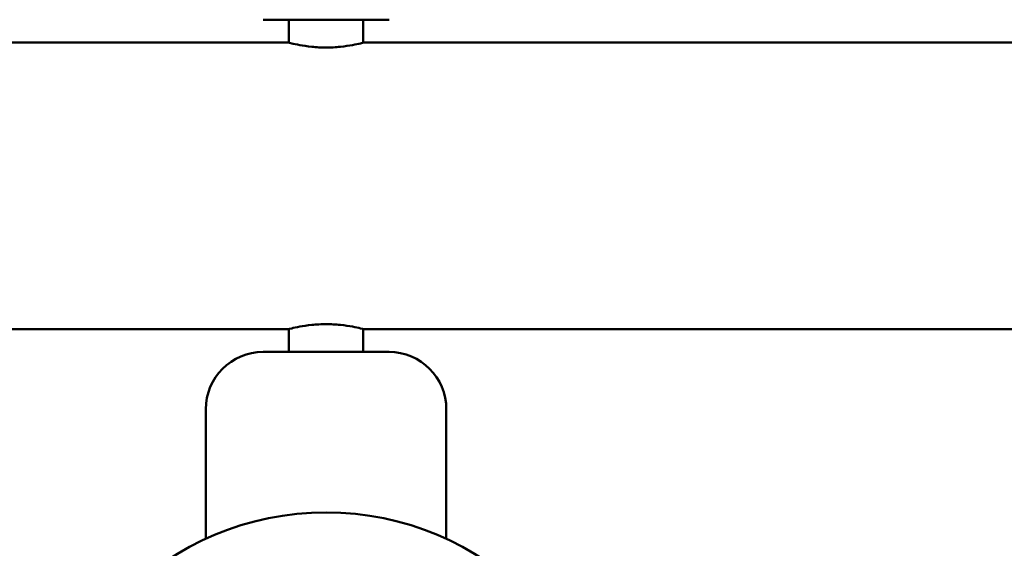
# Model space of a CAD drawing. Header units: millimetres. Extents: x 113 to 2969, y 62 to 2427.
# Tile 60 of 256: x 624 to 796, y 156 to 248. Entities that reach past the tile are written whole.
import ezdxf

# ---------------------------------------------------------------- set-up
doc = ezdxf.new("R2010")
doc.units = ezdxf.units.MM
doc.header["$LTSCALE"] = 12
doc.layers.add('Widoczne (ISO)', color=7, linetype='Continuous', lineweight=50)

msp = doc.modelspace()

# ---------------------------------------------------------------- linework, layer by layer
at = {"layer": 'Widoczne (ISO)'}
for p, q in [((688.29, 248.33), (666.29, 248.33)), ((670.79, 244.33), (670.79, 248.33)), ((683.79, 244.33), (683.79, 248.33)), ((670.79, 244.33), (455.19, 244.33)), ((899.39, 244.33), (683.79, 244.33)), ((670.79, 194.33), (455.19, 194.33)), ((670.79, 194.33), (670.79, 190.33)), ((899.39, 194.33), (683.79, 194.33)), ((683.79, 194.33), (683.79, 190.33)), ((666.29, 190.33), (688.29, 190.33)), ((656.29, 180.33), (656.29, 157.71)), ((698.29, 180.33), (698.29, 157.71))]:
    msp.add_line(p, q, dxfattribs=at)
msp.add_circle((677.29, 112.33), 50, dxfattribs=at)
for centre, start, end in [((666.29, 180.33), 90, 180), ((688.29, 180.33), 0, 90)]:
    msp.add_arc(centre, 10, start, end, dxfattribs=at)
for points, knots in [([(670.79, 244.33), (670.79, 244.33), (670.96, 244.28), (671.62, 244.12), (672.12, 244.01), (673.27, 243.79), (674, 243.68), (675.6, 243.51), (676.47, 243.47), (677.29, 243.47)], [0.9842774, 0.9842774, 0.9842774, 0.9842774, 1.2303265, 1.2303265, 1.4763756, 1.4763756, 1.7224652, 1.7224652, 1.9685548, 1.9685548, 1.9685548, 1.9685548]), ([(677.29, 243.47), (678.11, 243.47), (678.99, 243.51), (680.59, 243.68), (681.32, 243.79), (682.47, 244.01), (682.97, 244.12), (683.63, 244.28), (683.79, 244.33), (683.79, 244.33)], [1.9685548, 1.9685548, 1.9685548, 1.9685548, 2.2146444, 2.2146444, 2.460734, 2.460734, 2.7067831, 2.7067831, 2.9528322, 2.9528322, 2.9528322, 2.9528322]), ([(677.29, 195.19), (676.47, 195.19), (675.6, 195.14), (674, 194.98), (673.27, 194.86), (672.12, 194.65), (671.62, 194.53), (670.96, 194.37), (670.79, 194.33), (670.79, 194.33)], [1.9685548, 1.9685548, 1.9685548, 1.9685548, 2.2146444, 2.2146444, 2.460734, 2.460734, 2.7067831, 2.7067831, 2.9528322, 2.9528322, 2.9528322, 2.9528322]), ([(683.79, 194.33), (683.79, 194.33), (683.63, 194.37), (682.97, 194.53), (682.47, 194.65), (681.32, 194.86), (680.59, 194.98), (678.99, 195.14), (678.11, 195.19), (677.29, 195.19)], [0.9842774, 0.9842774, 0.9842774, 0.9842774, 1.2303265, 1.2303265, 1.4763756, 1.4763756, 1.7224652, 1.7224652, 1.9685548, 1.9685548, 1.9685548, 1.9685548])]:
    msp.add_open_spline(points, degree=3, knots=knots, dxfattribs=at)

doc.saveas('drawing.dxf')
